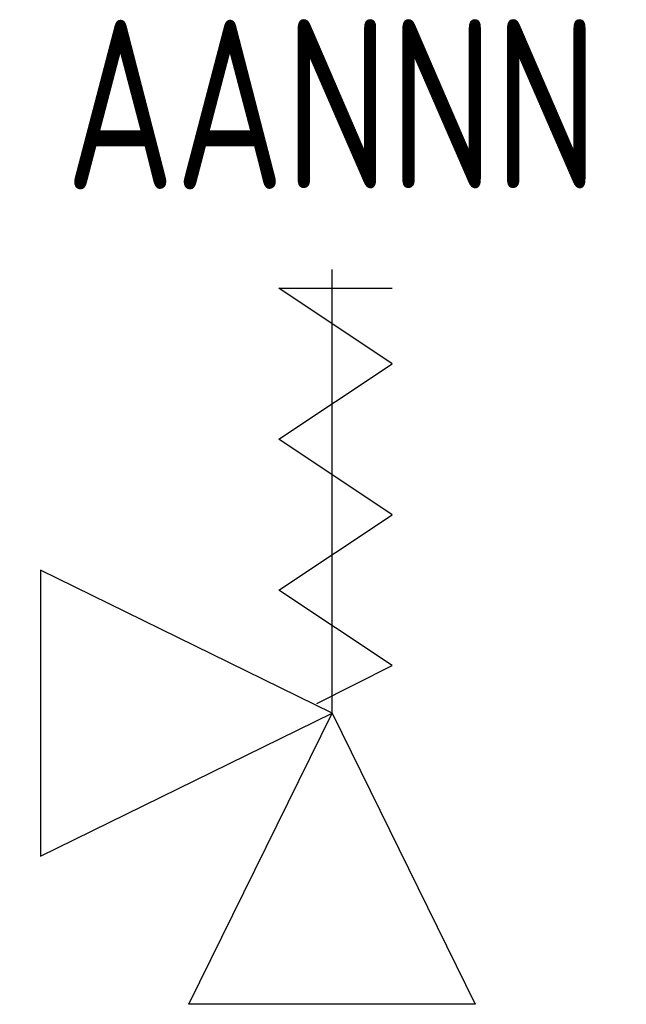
# Model space of a CAD drawing. Header units: millimetres. Extents: x 472 to 1299, y 510 to 798.
# Tile 6 of 69: x 603.52 to 609.97, y 565.9 to 576.37. Entities that reach past the tile are written whole.
import ezdxf
from ezdxf.enums import TextEntityAlignment as Align

# ---------------------------------------------------------------- set-up
doc = ezdxf.new("R2010")
doc.units = ezdxf.units.MM
doc.header["$LTSCALE"] = 4
doc.linetypes.add('DASHED', pattern=[0.75, 0.5, -0.25])
doc.layers.add('ARMATURA', color=7, linetype='Continuous')
doc.layers.add('KKS_1', color=7, linetype='Continuous', lineweight=5)
doc.styles.get("Standard").update_dxf_attribs({"font": 'ISOCP.SHX'})

# ---------------------------------------------------------------- blocks, each defined once
blk = doc.blocks.new('N_SPREZY')
at = {"linetype": 'Continuous'}
for points in [[(0, 0), (0, 4.715)], [(-0.162, 0.103), (0.64, 0.504), (-0.564, 1.306), (0.64, 2.108), (-0.564, 2.91), (0.64, 3.713), (-0.564, 4.515), (0.64, 4.515)]]:
    blk.add_lwpolyline(points, dxfattribs=at)
blk = doc.blocks.new('ZAW BEZP KAT')
at = {"linetype": 'Continuous'}
for p, q in [((0, 0), (-3.096, 1.52)), ((-3.096, 1.52), (-3.096, -1.52)), ((-3.096, -1.52), (0, 0)), ((-1.52, -3.096), (0, 0)), ((0, 0), (1.52, -3.096)), ((1.52, -3.096), (-1.52, -3.096))]:
    blk.add_line(p, q, dxfattribs=at)
at = {"layer": 'ARMATURA', "color": 140, "linetype": 'DASHED'}
blk.add_blockref('N_SPREZY', (0, 0), dxfattribs=at)
at = {"layer": 'KKS_1', "color": 7, "width": 0.8}
blk.add_attdef('KKS_1_KONIEC', text='', height=1.8, dxfattribs=at).set_placement((0, 5.57), align=Align.CENTER)
at = {"layer": 'KKS_1', "color": 7, "width": 0.8, "flags": 1}
for tag, p, height in [('OPIS', (-6.34, -0.974), 1.5), ('KKS_1_PEŁNY', (-6.354, -6.087), 2.5)]:
    blk.add_attdef(tag, p, '', height=height, dxfattribs=at)

msp = doc.modelspace()

# ---------------------------------------------------------------- block references
at = {"layer": 'ARMATURA'}
msp.add_blockref('ZAW BEZP KAT', (606.84, 568.997), dxfattribs=at).add_auto_attribs({'KKS_1_KONIEC': 'AANNN'})

doc.saveas('drawing.dxf')
